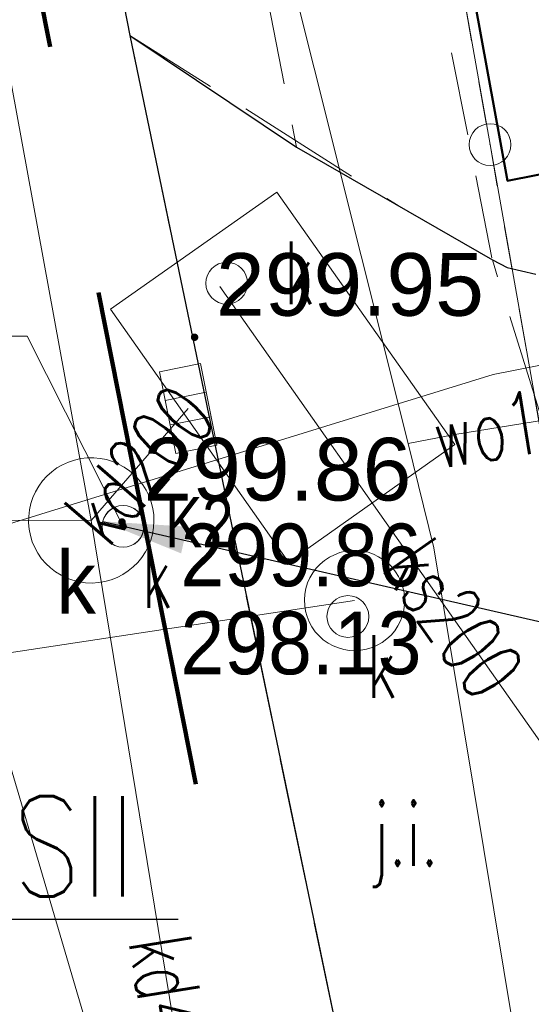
# Model space of a CAD drawing. Header units: metres. Extents: x 6567444 to 13135881, y 5574237 to 11149086.
# Tile 149 of 212: x 6567947.57 to 6567953.69, y 5574475.56 to 5574487.35. Entities that reach past the tile are written whole.
import ezdxf
from ezdxf.enums import TextEntityAlignment as Align

# ---------------------------------------------------------------- set-up
doc = ezdxf.new("R2010")
doc.units = ezdxf.units.M
doc.set_wipeout_variables(frame=1)
for name, pattern in [('_MDCP$0$2.0_1.0', [3, 2, -1]), ('_MDCP$0$L_0_03', [1, 0.5, -0.5]), ('_MDCP$0$L_0_04', [1.5, 1, -0.5]), ('_MDCP$1$L_0_06', [2, 1.5, -0.5]), ('GE.I.6640.1.468.2024_MDCP_dodatkowe pomiary_12.03.2026$0$2.0_1.0', [3, 2, -1]), ('GE.I.6640.1.468.2024_MDCP_dodatkowe pomiary_12.03.2026$0$L_0_03', [1, 0.5, -0.5]), ('GE.I.6640.1.468.2024_MDCP_dodatkowe pomiary_12.03.2026$0$L_0_04', [1.5, 1, -0.5]), ('GE.I.6640.1.468.2024_MDCP_dodatkowe pomiary_12.03.2026$0$L_0_06', [2, 1.5, -0.5])]:
    doc.linetypes.add(name, pattern=pattern)
for name, color, linetype, lineweight in [('_MDCP$0$EGB_DzialkaEwidencyjna', 7, 'Continuous', 18), ('_MDCP$0$EGB_Klasouzytek', 92, 'Continuous', 18), ('_MDCP$0$EGB_KonturUzytkuGruntowego', 92, 'Continuous', 18), ('_MDCP$0$EGB_PunktGraniczny', 7, 'Continuous', 18), ('_MDCP$0$GES_InneUrzadzeniaTowarzyszace', 7, 'Continuous', 18), ('_MDCP$0$GES_InneUrzadzeniaTowarzyszace_P', 7, 'Continuous', 18), ('_MDCP$0$GES_UrzadzeniaSiecKanalizacyjna', 7, 'Continuous', 18), ('_MDCP$0$GES_UrzadzeniaSiecKanalizacyjna_P', 7, 'Continuous', 18), ('_MDCP$0$MP_LINIE_REGULAC', 135, 'Continuous', 40), ('_MDCP$0$OT_Komunikacja', 7, 'Continuous', 18), ('_MDCP$0$OTRS', 7, 'Continuous', 13), ('_MDCP$0$OTRS_O', 7, 'Continuous', 20), ('_MDCP$0$Z_ZAKRES', 214, 'Continuous', 90), ('_MDCP$1$GES_PrzewodKanalizacyjny', 36, 'Continuous', 18), ('_MDCP$1$GES_PrzewodWodociagowy', 5, 'Continuous', 18), ('_TT_KAN_D_Opis_PKT_II', 7, 'Continuous', 30), ('_TT_KAN_S_Opis_PKT_Siec_II', 7, 'Continuous', 30), ('GE.I.6640.1.468.2024_MDCP_dodatkowe pomiary_12.03.2026$0$EGB_DzialkaEwidencyjna', 7, 'Continuous', 18), ('GE.I.6640.1.468.2024_MDCP_dodatkowe pomiary_12.03.2026$0$EGB_Klasouzytek', 92, 'Continuous', 18), ('GE.I.6640.1.468.2024_MDCP_dodatkowe pomiary_12.03.2026$0$EGB_KonturUzytkuGruntowego', 92, 'Continuous', 18), ('GE.I.6640.1.468.2024_MDCP_dodatkowe pomiary_12.03.2026$0$EGB_PunktGraniczny', 7, 'Continuous', 18), ('GE.I.6640.1.468.2024_MDCP_dodatkowe pomiary_12.03.2026$0$GES_InneUrzadzeniaTowarzyszace', 7, 'Continuous', 18), ('GE.I.6640.1.468.2024_MDCP_dodatkowe pomiary_12.03.2026$0$GES_InneUrzadzeniaTowarzyszace_P', 7, 'Continuous', 18), ('GE.I.6640.1.468.2024_MDCP_dodatkowe pomiary_12.03.2026$0$GES_PrzewodKanalizacyjny', 36, 'Continuous', 18), ('GE.I.6640.1.468.2024_MDCP_dodatkowe pomiary_12.03.2026$0$GES_PrzewodWodociagowy', 5, 'Continuous', 18), ('GE.I.6640.1.468.2024_MDCP_dodatkowe pomiary_12.03.2026$0$GES_UrzadzeniaSiecKanalizacyjna', 7, 'Continuous', 18), ('GE.I.6640.1.468.2024_MDCP_dodatkowe pomiary_12.03.2026$0$GES_UrzadzeniaSiecKanalizacyjna_P', 7, 'Continuous', 18), ('GE.I.6640.1.468.2024_MDCP_dodatkowe pomiary_12.03.2026$0$MP_LINIE_REGULAC', 135, 'Continuous', 40), ('GE.I.6640.1.468.2024_MDCP_dodatkowe pomiary_12.03.2026$0$OT_Komunikacja', 7, 'Continuous', 18), ('GE.I.6640.1.468.2024_MDCP_dodatkowe pomiary_12.03.2026$0$OTRS', 7, 'Continuous', 13), ('GE.I.6640.1.468.2024_MDCP_dodatkowe pomiary_12.03.2026$0$OTRS_O', 7, 'Continuous', 20), ('GE.I.6640.1.468.2024_MDCP_dodatkowe pomiary_12.03.2026$0$Z_ZAKRES', 214, 'Continuous', 90)]:
    doc.layers.add(name, color=color, linetype=linetype, lineweight=lineweight)
doc.layers.add('GE.I.6640.1.468.2024_MDCP_dodatkowe pomiary_12.03.2026$0$PPUZO', color=230, linetype='Continuous', lineweight=13, plot=False)
doc.layers.add('GE.I.6640.1.468.2024_MDCP_dodatkowe pomiary_12.03.2026$0$PPUZP', color=230, linetype='Continuous', lineweight=13, plot=False)
for name, color, linetype, lineweight, true_color in [('GE.I.6640.1.468.2024_MDCP_dodatkowe pomiary_12.03.2026$0$SUK', 7, 'Continuous', 20, 0x803300), ('GE.I.6640.1.468.2024_MDCP_dodatkowe pomiary_12.03.2026$0$SUK_O', 7, 'Continuous', 20, 0x803300), ('GE.I.6640.1.468.2024_MDCP_dodatkowe pomiary_12.03.2026$0$SUPS', 7, 'Continuous', 18, 0x000000), ('GE.I.6640.1.468.2024_MDCP_dodatkowe pomiary_12.03.2026$0$SUPS_O', 7, 'Continuous', 0, 0x000000)]:
    doc.layers.add(name, color=color, linetype=linetype, lineweight=lineweight, true_color=true_color)
doc.styles.add('_MDCP$0$BDOT', font='arial.ttf', dxfattribs={"width": 0.9})
doc.styles.add('_MDCP$0$STANDARD', font='simplex.shx')
doc.styles.add('GE.I.6640.1.468.2024_MDCP_dodatkowe pomiary_12.03.2026$0$BDOT', font='arial.ttf', dxfattribs={"width": 0.9})
doc.styles.add('GE.I.6640.1.468.2024_MDCP_dodatkowe pomiary_12.03.2026$0$GESUT', font='arial.ttf', dxfattribs={"width": 0.9})
doc.styles.add('GE.I.6640.1.468.2024_MDCP_dodatkowe pomiary_12.03.2026$0$OPIS_PIK', font='arial.ttf', dxfattribs={"width": 0.8, "height": 1.2})
doc.styles.add('GE.I.6640.1.468.2024_MDCP_dodatkowe pomiary_12.03.2026$0$STANDARD', font='simplex.shx')
doc.styles.add('ROMANS', font='romans.shx', dxfattribs={"width": 0.9})
doc.styles.get("Standard").update_dxf_attribs({"font": 'arial.ttf'})
doc.linetypes.add('_MDCP$0$MPSTO', pattern='A,5,[38,msgB.shx,S=0.1,R=180,X=0,Y=0],5', length=10)
doc.linetypes.add('GE.I.6640.1.468.2024_MDCP_dodatkowe pomiary_12.03.2026$0$MPSTO', pattern='A,5,[38,msgB.shx,S=0.1,R=180,X=0,Y=0],5', length=10)
doc.dimstyles.new('ISO-25', dxfattribs={"dimtxt": 2.5, "dimasz": 2.5, "dimexe": 1.25, "dimexo": 0.625, "dimtad": 1, "dimtxsty": 'Standard', "dimcen": 2.5, "dimadec": 0, "dimazin": 0, "dimtfac": 1, "dimtmove": 0, "dimatfit": 3, "dimfxl": 1, "dimarcsym": 0})

# ---------------------------------------------------------------- blocks, each defined once
blk = doc.blocks.new('_MDCP$0$L_0_02_1')
at = {"color": 0}
blk.add_point((0, 0), dxfattribs=at)
blk = doc.blocks.new('_MDCP$0$L_0_02_2')
at = {"color": 0}
blk.add_point((0, 0), dxfattribs=at)
blk = doc.blocks.new('_MDCP$0$EGPG_S')
at = {"color": 0, "linetype": 'Continuous', "lineweight": 18}
blk.add_circle((0, 0), 0.5, dxfattribs=at)
blk = doc.blocks.new('_MDCP$0$other_SUPW_O')
at = {"color": 0, "linetype": 'Continuous', "lineweight": 18}
blk.add_circle((0, 0), 0.5, dxfattribs=at)
blk = doc.blocks.new('_MDCP$0$other_SUKK')
at = {"color": 0, "linetype": 'Continuous', "lineweight": 18, "flags": 128}
blk.add_lwpolyline([(1, 0.5), (1, -0.5), (-1, -0.5), (-1, 0.5), (1, 0.5)], close=True, dxfattribs=at)
for points in [[(-0.3, 0.5), (-0.3, -0.5)], [(0.3, 0.5), (0.3, -0.5)]]:
    blk.add_lwpolyline(points, dxfattribs=at)
blk = doc.blocks.new('_MDCP$0$OTRS')
at = {"layer": '_MDCP$0$OTRS', "color": 0, "lineweight": -3, "const_width": 0.09}
blk.add_lwpolyline([(-0.045, 0, 1), (0.045, 0, 1)], format="xyb", close=True, dxfattribs=at)
at = {"layer": '_MDCP$0$OTRS_O', "color": 0, "style": '_MDCP$0$BDOT'}
blk.add_attdef('RZEDNA', (0.514, 0.515), '', height=1.5, dxfattribs=at)
blk = doc.blocks.new('_MDCP')
at = {"layer": '_MDCP$0$EGB_DzialkaEwidencyjna', "linetype": 'CONTINUOUS', "lineweight": 18}
for p, q in [((6567870.09, 5574563.29), (6567937.22, 5574576.21)), ((6567937.22, 5574576.21), (6567953.2, 5574485.85)), ((6567921.55, 5574569.11), (6567849.51, 5574552.26)), ((6567946.41, 5574443.1), (6567921.55, 5574569.11)), ((6567848.19, 5574557.83), (6567870.09, 5574563.29)), ((6567849.51, 5574552.26), (6567848.19, 5574557.83)), ((6567953.2, 5574485.85), (6567954.34, 5574479.4)), ((6567954.34, 5574479.4), (6567964.63, 5574421.22)), ((6567945.87, 5574426.93), (6567946.41, 5574443.1)), ((6567941.78, 5574411.28), (6567945.87, 5574426.93)), ((6567964.63, 5574421.22), (6567961.98, 5574385.01)), ((6567926.87, 5574389.48), (6567941.78, 5574411.28)), ((6567903.73, 5574376.76), (6567926.87, 5574389.48)), ((6567961.98, 5574385.01), (6567940.38, 5574379.35)), ((6567940.38, 5574379.35), (6567927.03, 5574350.99)), ((6567864.17, 5574367.81), (6567903.73, 5574376.76)), ((6567869.98, 5574345.11), (6567864.17, 5574367.81)), ((6567921.32, 5574359.06), (6567869.98, 5574345.11)), ((6567923.464, 5574348.631), (6567921.32, 5574359.06)), ((6567927.03, 5574350.99), (6567923.464, 5574348.631))]:
    blk.add_line(p, q, dxfattribs=at)
at = {"layer": '_MDCP$0$EGB_Klasouzytek', "lineweight": 18}
blk.add_lwpolyline([(6567937.22, 5574576.21), (6567953.2, 5574485.85), (6567954.34, 5574479.4), (6567964.63, 5574421.22), (6567961.98, 5574385.01), (6567940.38, 5574379.35), (6567928.595, 5574354.314)], dxfattribs=at)
at = {"layer": '_MDCP$0$EGB_KonturUzytkuGruntowego', "linetype": '_MDCP$0$L_0_03', "lineweight": 18}
for points in [[(6567922.989, 5574350.942), (6567921.32, 5574359.06), (6567869.98, 5574345.11), (6567864.17, 5574367.81), (6567903.73, 5574376.76), (6567926.87, 5574389.48), (6567941.78, 5574411.28), (6567945.87, 5574426.93), (6567946.41, 5574443.1), (6567921.55, 5574569.11), (6567849.51, 5574552.26), (6567848.19, 5574557.83), (6567870.09, 5574563.29), (6567937.22, 5574576.21), (6567953.2, 5574485.85)], [(6567953.2, 5574485.85), (6567954.34, 5574479.4), (6567964.63, 5574421.22), (6567961.98, 5574385.01), (6567940.38, 5574379.35), (6567928.595, 5574354.314)]]:
    blk.add_lwpolyline(points, dxfattribs=at)
at = {"layer": '_MDCP$0$EGB_PunktGraniczny'}
blk.add_point((6567953.2, 5574485.85), dxfattribs=at)
at = {"layer": '_MDCP$0$GES_InneUrzadzeniaTowarzyszace', "color": 36, "linetype": 'Continuous', "lineweight": 18, "flags": 128}
for points in [[(6567948.362, 5574480.603), (6567948.286, 5574480.614), (6567948.211, 5574480.633), (6567948.138, 5574480.659), (6567948.069, 5574480.693), (6567948.003, 5574480.734), (6567947.942, 5574480.781), (6567947.886, 5574480.834), (6567947.836, 5574480.892), (6567947.792, 5574480.956), (6567947.755, 5574481.024), (6567947.725, 5574481.095), (6567947.702, 5574481.169), (6567947.688, 5574481.244), (6567947.681, 5574481.321), (6567947.682, 5574481.399), (6567947.691, 5574481.475), (6567947.707, 5574481.551), (6567947.732, 5574481.624), (6567947.764, 5574481.694), (6567947.802, 5574481.761), (6567947.848, 5574481.823), (6567947.9, 5574481.881), (6567947.957, 5574481.932), (6567948.019, 5574481.978), (6567948.086, 5574482.017), (6567948.156, 5574482.049), (6567948.23, 5574482.073), (6567948.305, 5574482.09), (6567948.382, 5574482.099), (6567948.459, 5574482.1), (6567948.536, 5574482.093), (6567948.612, 5574482.078), (6567948.686, 5574482.055), (6567948.757, 5574482.025), (6567948.824, 5574481.988), (6567948.888, 5574481.944), (6567948.947, 5574481.894), (6567949, 5574481.838), (6567949.047, 5574481.777), (6567949.087, 5574481.711), (6567949.121, 5574481.642), (6567949.147, 5574481.569), (6567949.166, 5574481.494), (6567949.177, 5574481.418), (6567949.18, 5574481.341), (6567949.175, 5574481.264), (6567949.162, 5574481.187), (6567949.141, 5574481.113), (6567949.113, 5574481.041), (6567949.078, 5574480.972), (6567949.036, 5574480.908), (6567948.987, 5574480.848), (6567948.932, 5574480.793), (6567948.872, 5574480.745), (6567948.808, 5574480.702), (6567948.739, 5574480.667), (6567948.667, 5574480.639), (6567948.593, 5574480.618), (6567948.517, 5574480.605), (6567948.44, 5574480.6)], [(6567951.519, 5574479.793), (6567951.452, 5574479.804), (6567951.386, 5574479.823), (6567951.322, 5574479.849), (6567951.262, 5574479.881), (6567951.206, 5574479.921), (6567951.155, 5574479.967), (6567951.11, 5574480.018), (6567951.07, 5574480.074), (6567951.037, 5574480.134), (6567951.012, 5574480.198), (6567950.994, 5574480.264), (6567950.983, 5574480.331), (6567950.98, 5574480.4), (6567950.985, 5574480.468), (6567950.998, 5574480.535), (6567951.018, 5574480.601), (6567951.046, 5574480.663), (6567951.08, 5574480.723), (6567951.122, 5574480.777), (6567951.169, 5574480.827), (6567951.221, 5574480.871), (6567951.278, 5574480.909), (6567951.339, 5574480.94), (6567951.404, 5574480.964), (6567951.47, 5574480.98), (6567951.538, 5574480.989), (6567951.607, 5574480.99), (6567951.675, 5574480.983), (6567951.742, 5574480.968), (6567951.806, 5574480.946), (6567951.868, 5574480.916), (6567951.926, 5574480.88), (6567951.98, 5574480.837), (6567952.028, 5574480.789), (6567952.071, 5574480.735), (6567952.107, 5574480.677), (6567952.136, 5574480.615), (6567952.158, 5574480.55), (6567952.173, 5574480.483), (6567952.179, 5574480.415), (6567952.178, 5574480.347), (6567952.17, 5574480.279), (6567952.153, 5574480.212), (6567952.129, 5574480.148), (6567952.098, 5574480.087), (6567952.06, 5574480.03), (6567952.016, 5574479.978), (6567951.966, 5574479.931), (6567951.911, 5574479.89), (6567951.852, 5574479.855), (6567951.789, 5574479.828), (6567951.723, 5574479.808), (6567951.656, 5574479.795), (6567951.588, 5574479.79)]]:
    blk.add_lwpolyline(points, close=True, dxfattribs=at)
at = {"layer": '_MDCP$0$GES_UrzadzeniaSiecKanalizacyjna', "color": 36, "linetype": 'Continuous', "lineweight": 18, "flags": 128}
blk.add_lwpolyline([(6567950.65, 5574485.28), (6567952.78, 5574482.26), (6567950.79, 5574480.85), (6567948.66, 5574483.88)], close=True, dxfattribs=at)
at = {"layer": '_MDCP$0$MP_LINIE_REGULAC', "linetype": '_MDCP$0$MPSTO', "flags": 128}
blk.add_lwpolyline([(6567944.102, 5574577.555), (6567936.85, 5574576.14), (6567953.408, 5574485.415), (6567960.526, 5574486.824)], dxfattribs=at)
at = {"layer": '_MDCP$0$MP_LINIE_REGULAC', "linetype": 'Continuous'}
blk.add_lwpolyline([(6567960.526, 5574486.824), (6567953.408, 5574485.415), (6567936.85, 5574576.14)], dxfattribs=at)
at = {"layer": '_MDCP$0$OT_Komunikacja', "color": 7, "linetype": 'Continuous', "lineweight": 25, "flags": 128}
for points in [[(6567936.068, 5574579.252), (6567935.057, 5574577.956), (6567934.068, 5574576.226), (6567933.236, 5574573.791), (6567932.764, 5574571.191), (6567932.756, 5574569.563), (6567933.063, 5574567.551), (6567933.71, 5574564.114), (6567934.815, 5574558.216), (6567936.358, 5574550.643), (6567938.407, 5574540.21), (6567942.057, 5574521.84), (6567943.316, 5574515.523), (6567944.512, 5574509.474), (6567945.446, 5574504.726), (6567945.949, 5574502.072), (6567947.25, 5574495.506), (6567948.058, 5574491.426), (6567948.891, 5574487.158), (6567952.865, 5574468.02), (6567953.982, 5574463.046), (6567954.618, 5574460.152), (6567955.717, 5574455.051), (6567956.455, 5574450.647)], [(6567948.891, 5574487.158), (6567950.887, 5574485.819), (6567953.228, 5574484.471), (6567953.405, 5574484.378), (6567953.75, 5574484.3)]]:
    blk.add_lwpolyline(points, dxfattribs=at)
at = {"layer": '_MDCP$0$OT_Komunikacja', "color": 7, "linetype": '_MDCP$0$L_0_04', "lineweight": 18, "flags": 128}
blk.add_lwpolyline([(6567932.764, 5574571.191), (6567933.236, 5574573.791), (6567934.068, 5574576.226), (6567935.057, 5574577.956), (6567936.068, 5574579.252), (6567937.41, 5574577.176), (6567937.165, 5574576.599), (6567935.94, 5574574.207), (6567937.598, 5574565.706), (6567949.198, 5574505.377), (6567949.626, 5574503.011), (6567950.592, 5574497.882), (6567953.228, 5574484.471), (6567950.887, 5574485.819), (6567934.801, 5574567.894), (6567933.063, 5574567.551), (6567932.756, 5574569.563)], close=True, dxfattribs=at)
at = {"layer": '_MDCP$0$OT_Komunikacja', "color": 7, "linetype": '_MDCP$1$L_0_06', "lineweight": 18, "flags": 128}
blk.add_lwpolyline([(6567952.112, 5574485.114), (6567953.228, 5574484.471), (6567954.58, 5574480.11), (6567954.44, 5574479.39), (6567955.47, 5574473.02), (6567954.979, 5574472.711), (6567954.406, 5574471.956), (6567953.7, 5574470.618), (6567953.39, 5574469.755), (6567952.865, 5574468.02), (6567950.819, 5574477.872), (6567948.891, 5574487.158)], close=True, dxfattribs=at)
at = {"layer": '_MDCP$0$Z_ZAKRES', "linetype": '_MDCP$0$2.0_1.0', "lineweight": 140, "ltscale": 3}
blk.add_lwpolyline([(6567820.407, 5574555.719), (6567847.232, 5574561.997), (6567929.356, 5574581.206), (6567956.443, 5574443.911), (6567955.827, 5574425.481), (6567951.015, 5574407.07), (6567933.777, 5574381.866), (6567907.312, 5574367.318), (6567855.739, 5574355.65), (6567852.582, 5574378.747), (6567848.105, 5574411.572), (6567841.693, 5574438.994), (6567818.946, 5574517.253)], close=True, dxfattribs=at)
at = {"layer": '_MDCP$1$GES_PrzewodKanalizacyjny', "color": 36, "linetype": 'Continuous', "lineweight": 18, "flags": 128}
for points in [[(6567948.43, 5574481.35), (6567944.81, 5574501.15)], [(6567955.56, 5574476.2), (6567949.97, 5574484.15)], [(6567948.43, 5574481.35), (6567949.59, 5574482.69)], [(6567948.43, 5574481.35), (6567943.16, 5574481.36)], [(6567950.39, 5574469.39), (6567948.43, 5574481.35)], [(6567941.55, 5574478.87), (6567951.58, 5574480.39)]]:
    blk.add_lwpolyline(points, dxfattribs=at)
at = {"layer": '_MDCP$1$GES_PrzewodKanalizacyjny', "color": 36, "linetype": 'Continuous', "lineweight": 18}
blk.add_lwpolyline([(6567905.614, 5574471.424), (6567906.868, 5574471.745), (6567908.127, 5574472.016), (6567908.166, 5574472.009), (6567917.636, 5574473.284), (6567943.225, 5574480.006), (6567953.238, 5574483.096), (6567960.926, 5574484.615)], dxfattribs=at)
at = {"layer": '_MDCP$1$GES_PrzewodWodociagowy', "color": 5, "linetype": 'Continuous', "lineweight": 18, "flags": 128}
for points in [[(6567864.76, 5574364.5), (6567865.26, 5574364.62), (6567879.87, 5574368.83), (6567891.58, 5574371.22), (6567903.6, 5574374.16), (6567920.8, 5574381.71), (6567923.69, 5574383.53), (6567926.2, 5574385.12), (6567936.27, 5574396.34), (6567944.17, 5574409.92), (6567946.48, 5574417.99), (6567947.71, 5574422.27), (6567948.92, 5574431.23), (6567949.41, 5574434.92), (6567949.29, 5574441.41), (6567946.5, 5574458.89), (6567955.88, 5574460.77), (6567952.53, 5574481.02), (6567952.22, 5574482.27), (6567948.28, 5574498.02), (6567947.93, 5574497.92), (6567937.17, 5574495.79)], [(6567864.76, 5574364.5), (6567865.26, 5574364.62), (6567879.87, 5574368.83), (6567891.58, 5574371.22), (6567903.6, 5574374.16), (6567920.8, 5574381.71), (6567923.69, 5574383.53), (6567926.2, 5574385.12), (6567936.27, 5574396.34), (6567944.17, 5574409.92), (6567946.48, 5574417.99), (6567947.71, 5574422.27), (6567948.92, 5574431.23), (6567949.41, 5574434.92), (6567949.29, 5574441.41), (6567946.5, 5574458.89), (6567955.88, 5574460.77), (6567952.53, 5574481.02), (6567952.22, 5574482.27), (6567948.28, 5574498.02), (6567947.93, 5574497.92), (6567937.17, 5574495.79)], [(6567954.95, 5574482.73), (6567952.78, 5574482.38), (6567952.22, 5574482.27)], [(6567955.583, 5574472.856), (6567950.385, 5574471.835), (6567948.387, 5574475.257), (6567946.454, 5574481.819)]]:
    blk.add_lwpolyline(points, dxfattribs=at)
at = {"layer": '_MDCP$0$EGB_DzialkaEwidencyjna', "linetype": 'Continuous', "xscale": 0.5, "yscale": 0.5, "zscale": 0.5}
for name, rotation in [('_MDCP$0$L_0_02_1', 280.02), ('_MDCP$0$L_0_02_2', 100.03)]:
    blk.add_blockref(name, (6567953.2, 5574485.85), dxfattribs=dict(at, rotation=rotation))
at = {"layer": '_MDCP$0$EGB_PunktGraniczny', "linetype": 'Continuous', "xscale": 0.5, "yscale": 0.5, "zscale": 0.5}
blk.add_blockref('_MDCP$0$EGPG_S', (6567953.2, 5574485.85), dxfattribs=at)
at = {"layer": '_MDCP$0$GES_InneUrzadzeniaTowarzyszace_P', "linetype": 'Continuous', "xscale": 0.5, "yscale": 0.5, "zscale": 0.5}
for p in [(6567950.05, 5574484.19), (6567948.81, 5574481.28), (6567951.5, 5574480.2)]:
    blk.add_blockref('_MDCP$0$other_SUPW_O', p, dxfattribs=at)
at = {"layer": '_MDCP$0$GES_UrzadzeniaSiecKanalizacyjna_P', "color": 36, "linetype": 'Continuous', "xscale": 0.5, "yscale": 0.5, "zscale": 0.5, "rotation": 281.3800816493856}
blk.add_blockref('_MDCP$0$other_SUKK', (6567949.59, 5574482.69), dxfattribs=at)
at = {"layer": '_MDCP$0$OTRS', "xscale": 0.5, "yscale": 0.5, "zscale": 0.5}
for p, values in [((6567949.666, 5574483.543, 299.946), {'RZEDNA': '299.95'}), ((6567948.798, 5574481.331, 299.861), {'RZEDNA': '299.86'})]:
    blk.add_blockref('_MDCP$0$OTRS', p, dxfattribs=at).add_auto_attribs(values)
at = {"layer": '_MDCP$0$GES_InneUrzadzeniaTowarzyszace_P', "color": 7, "lineweight": 15, "style": '_MDCP$0$STANDARD', "width": 0.66}
for p in [(6567949.035, 5574481.055), (6567951.725, 5574479.975)]:
    blk.add_text('k', height=0.75, dxfattribs=at).set_placement(p, align=Align.TOP_LEFT)
at = {"layer": '_MDCP$0$GES_UrzadzeniaSiecKanalizacyjna', "color": 36, "lineweight": 15, "style": '_MDCP$0$STANDARD', "width": 0.66}
blk.add_text('k', height=0.75, rotation=-360, dxfattribs=at).set_placement((6567950.915, 5574484.315), align=Align.MIDDLE_CENTER)
at = {"layer": '_MDCP$0$OT_Komunikacja', "color": 7, "lineweight": 15, "style": '_MDCP$0$STANDARD', "width": 0.66}
blk.add_text('j.i.', height=0.75, dxfattribs=at).set_placement((6567952.18, 5574477.589), align=Align.MIDDLE_CENTER)
at = {"layer": '_MDCP$1$GES_PrzewodKanalizacyjny', "color": 36, "lineweight": 15, "style": '_MDCP$0$STANDARD', "width": 0.66}
for s, rotation, p in [('kd200', -310.9, (6567949.01, 5574482.02)), ('ks200', -54.9, (6567952.765, 5574480.175)), ('kd400', -80.7, (6567949.41, 5574475.37))]:
    blk.add_text(s, height=0.75, rotation=rotation, dxfattribs=at).set_placement(p, align=Align.MIDDLE_CENTER)
at = {"layer": '_MDCP$1$GES_PrzewodWodociagowy', "color": 5, "lineweight": 15, "style": '_MDCP$0$STANDARD', "width": 0.66}
blk.add_text('wo160', height=0.75, rotation=-350.8, dxfattribs=at).set_placement((6567953.583, 5574482.51), align=Align.MIDDLE_CENTER)
blk = doc.blocks.new('GE.I.6640.1.468.2024_MDCP_dodatkowe pomiary_12.03.2026$0$L_0_02_1')
at = {"color": 0}
blk.add_point((0, 0), dxfattribs=at)
blk = doc.blocks.new('GE.I.6640.1.468.2024_MDCP_dodatkowe pomiary_12.03.2026$0$L_0_02_2')
at = {"color": 0}
blk.add_point((0, 0), dxfattribs=at)
blk = doc.blocks.new('GE.I.6640.1.468.2024_MDCP_dodatkowe pomiary_12.03.2026$0$EGPG_S')
at = {"color": 0, "linetype": 'Continuous', "lineweight": 18}
blk.add_circle((0, 0), 0.5, dxfattribs=at)
blk = doc.blocks.new('GE.I.6640.1.468.2024_MDCP_dodatkowe pomiary_12.03.2026$0$other_SUPW_O')
at = {"color": 0, "linetype": 'Continuous', "lineweight": 18}
blk.add_circle((0, 0), 0.5, dxfattribs=at)
blk = doc.blocks.new('GE.I.6640.1.468.2024_MDCP_dodatkowe pomiary_12.03.2026$0$other_SUKK')
at = {"color": 0, "linetype": 'Continuous', "lineweight": 18, "flags": 128}
blk.add_lwpolyline([(1, 0.5), (1, -0.5), (-1, -0.5), (-1, 0.5), (1, 0.5)], close=True, dxfattribs=at)
for points in [[(-0.3, 0.5), (-0.3, -0.5)], [(0.3, 0.5), (0.3, -0.5)]]:
    blk.add_lwpolyline(points, dxfattribs=at)
blk = doc.blocks.new('GE.I.6640.1.468.2024_MDCP_dodatkowe pomiary_12.03.2026$0$OTRS')
at = {"layer": 'GE.I.6640.1.468.2024_MDCP_dodatkowe pomiary_12.03.2026$0$OTRS', "color": 0, "lineweight": -3, "const_width": 0.09}
blk.add_lwpolyline([(-0.045, 0, 1), (0.045, 0, 1)], format="xyb", close=True, dxfattribs=at)
at = {"layer": 'GE.I.6640.1.468.2024_MDCP_dodatkowe pomiary_12.03.2026$0$OTRS_O', "color": 0, "style": 'GE.I.6640.1.468.2024_MDCP_dodatkowe pomiary_12.03.2026$0$BDOT'}
blk.add_attdef('RZEDNA', (0.514, 0.515), '', height=1.5, dxfattribs=at)
blk = doc.blocks.new('GE.I.6640.1.468.2024_MDCP_dodatkowe pomiary_12.03.2026$0$PIK_UZ')
at = {"layer": 'GE.I.6640.1.468.2024_MDCP_dodatkowe pomiary_12.03.2026$0$PPUZP'}
blk.add_point((0, 0), dxfattribs=at)
at = {"layer": 'GE.I.6640.1.468.2024_MDCP_dodatkowe pomiary_12.03.2026$0$PPUZO', "color": 0, "style": 'GE.I.6640.1.468.2024_MDCP_dodatkowe pomiary_12.03.2026$0$OPIS_PIK', "width": 0.8}
blk.add_attdef('NR_PKT', (1, -0.5), '', height=1.2, dxfattribs=at)
at = {"layer": 'GE.I.6640.1.468.2024_MDCP_dodatkowe pomiary_12.03.2026$0$PPUZO', "style": 'GE.I.6640.1.468.2024_MDCP_dodatkowe pomiary_12.03.2026$0$STANDARD', "oblique": 15, "width": 0.8, "flags": 1}
blk.add_attdef('KOD', (1, -1.3), '', height=0.5, dxfattribs=at)
blk = doc.blocks.new('GE.I.6640.1.468.2024_MDCP_dodatkowe pomiary_12.03.2026$0$SUKS')
at = {"layer": 'GE.I.6640.1.468.2024_MDCP_dodatkowe pomiary_12.03.2026$0$SUK', "color": 0, "lineweight": 18}
blk.add_circle((0, 0), 0.5, dxfattribs=at)
blk = doc.blocks.new('GE.I.6640.1.468.2024_MDCP_dodatkowe pomiary_12.03.2026$0$SUPS_a')
at = {"layer": 'GE.I.6640.1.468.2024_MDCP_dodatkowe pomiary_12.03.2026$0$SUPS', "color": 0, "const_width": 0.09, "flags": 128}
blk.add_lwpolyline([(-0.045, 0, 1), (0.045, 0, 1)], format="xyb", close=True, dxfattribs=at)
at = {"layer": 'GE.I.6640.1.468.2024_MDCP_dodatkowe pomiary_12.03.2026$0$SUPS_O', "color": 0, "style": 'GE.I.6640.1.468.2024_MDCP_dodatkowe pomiary_12.03.2026$0$GESUT', "width": 0.9}
blk.add_attdef('RZG', text='', height=1.5, dxfattribs=at).set_placement((1.372, -0.684), align=Align.MIDDLE_LEFT)
blk.add_attdef('RZD', text='', height=1.5, dxfattribs=at).set_placement((1.371, -2.042), align=Align.TOP_LEFT)
blk = doc.blocks.new('GE.I.6640.1.468.2024_MDCP_dodatkowe pomiary_12.03.2026')
at = {"layer": 'GE.I.6640.1.468.2024_MDCP_dodatkowe pomiary_12.03.2026$0$EGB_DzialkaEwidencyjna', "linetype": 'CONTINUOUS', "lineweight": 18}
for p, q in [((6567870.09, 5574563.29), (6567937.22, 5574576.21)), ((6567937.22, 5574576.21), (6567953.2, 5574485.85)), ((6567921.55, 5574569.11), (6567849.51, 5574552.26)), ((6567946.41, 5574443.1), (6567921.55, 5574569.11)), ((6567848.19, 5574557.83), (6567870.09, 5574563.29)), ((6567849.51, 5574552.26), (6567848.19, 5574557.83)), ((6567953.2, 5574485.85), (6567954.34, 5574479.4)), ((6567954.34, 5574479.4), (6567964.63, 5574421.22)), ((6567945.87, 5574426.93), (6567946.41, 5574443.1)), ((6567941.78, 5574411.28), (6567945.87, 5574426.93)), ((6567964.63, 5574421.22), (6567961.98, 5574385.01)), ((6567926.87, 5574389.48), (6567941.78, 5574411.28)), ((6567903.73, 5574376.76), (6567926.87, 5574389.48)), ((6567961.98, 5574385.01), (6567940.38, 5574379.35)), ((6567940.38, 5574379.35), (6567927.03, 5574350.99)), ((6567864.17, 5574367.81), (6567903.73, 5574376.76)), ((6567869.98, 5574345.11), (6567864.17, 5574367.81)), ((6567921.32, 5574359.06), (6567869.98, 5574345.11)), ((6567923.464, 5574348.631), (6567921.32, 5574359.06)), ((6567927.03, 5574350.99), (6567923.464, 5574348.631))]:
    blk.add_line(p, q, dxfattribs=at)
at = {"layer": 'GE.I.6640.1.468.2024_MDCP_dodatkowe pomiary_12.03.2026$0$EGB_Klasouzytek', "lineweight": 18}
blk.add_lwpolyline([(6567937.22, 5574576.21), (6567953.2, 5574485.85), (6567954.34, 5574479.4), (6567964.63, 5574421.22), (6567961.98, 5574385.01), (6567940.38, 5574379.35), (6567928.595, 5574354.314)], dxfattribs=at)
at = {"layer": 'GE.I.6640.1.468.2024_MDCP_dodatkowe pomiary_12.03.2026$0$EGB_KonturUzytkuGruntowego', "linetype": 'GE.I.6640.1.468.2024_MDCP_dodatkowe pomiary_12.03.2026$0$L_0_03', "lineweight": 18}
for points in [[(6567922.989, 5574350.942), (6567921.32, 5574359.06), (6567869.98, 5574345.11), (6567864.17, 5574367.81), (6567903.73, 5574376.76), (6567926.87, 5574389.48), (6567941.78, 5574411.28), (6567945.87, 5574426.93), (6567946.41, 5574443.1), (6567921.55, 5574569.11), (6567849.51, 5574552.26), (6567848.19, 5574557.83), (6567870.09, 5574563.29), (6567937.22, 5574576.21), (6567953.2, 5574485.85)], [(6567953.2, 5574485.85), (6567954.34, 5574479.4), (6567964.63, 5574421.22), (6567961.98, 5574385.01), (6567940.38, 5574379.35), (6567928.595, 5574354.314)]]:
    blk.add_lwpolyline(points, dxfattribs=at)
at = {"layer": 'GE.I.6640.1.468.2024_MDCP_dodatkowe pomiary_12.03.2026$0$EGB_PunktGraniczny'}
blk.add_point((6567953.2, 5574485.85), dxfattribs=at)
at = {"layer": 'GE.I.6640.1.468.2024_MDCP_dodatkowe pomiary_12.03.2026$0$GES_InneUrzadzeniaTowarzyszace', "color": 36, "linetype": 'Continuous', "lineweight": 18, "flags": 128}
for points in [[(6567948.362, 5574480.603), (6567948.286, 5574480.614), (6567948.211, 5574480.633), (6567948.138, 5574480.659), (6567948.069, 5574480.693), (6567948.003, 5574480.734), (6567947.942, 5574480.781), (6567947.886, 5574480.834), (6567947.836, 5574480.892), (6567947.792, 5574480.956), (6567947.755, 5574481.024), (6567947.725, 5574481.095), (6567947.702, 5574481.169), (6567947.688, 5574481.244), (6567947.681, 5574481.321), (6567947.682, 5574481.399), (6567947.691, 5574481.475), (6567947.707, 5574481.551), (6567947.732, 5574481.624), (6567947.764, 5574481.694), (6567947.802, 5574481.761), (6567947.848, 5574481.823), (6567947.9, 5574481.881), (6567947.957, 5574481.932), (6567948.019, 5574481.978), (6567948.086, 5574482.017), (6567948.156, 5574482.049), (6567948.23, 5574482.073), (6567948.305, 5574482.09), (6567948.382, 5574482.099), (6567948.459, 5574482.1), (6567948.536, 5574482.093), (6567948.612, 5574482.078), (6567948.686, 5574482.055), (6567948.757, 5574482.025), (6567948.824, 5574481.988), (6567948.888, 5574481.944), (6567948.947, 5574481.894), (6567949, 5574481.838), (6567949.047, 5574481.777), (6567949.087, 5574481.711), (6567949.121, 5574481.642), (6567949.147, 5574481.569), (6567949.166, 5574481.494), (6567949.177, 5574481.418), (6567949.18, 5574481.341), (6567949.175, 5574481.264), (6567949.162, 5574481.187), (6567949.141, 5574481.113), (6567949.113, 5574481.041), (6567949.078, 5574480.972), (6567949.036, 5574480.908), (6567948.987, 5574480.848), (6567948.932, 5574480.793), (6567948.872, 5574480.745), (6567948.808, 5574480.702), (6567948.739, 5574480.667), (6567948.667, 5574480.639), (6567948.593, 5574480.618), (6567948.517, 5574480.605), (6567948.44, 5574480.6)], [(6567951.519, 5574479.793), (6567951.452, 5574479.804), (6567951.386, 5574479.823), (6567951.322, 5574479.849), (6567951.262, 5574479.881), (6567951.206, 5574479.921), (6567951.155, 5574479.967), (6567951.11, 5574480.018), (6567951.07, 5574480.074), (6567951.037, 5574480.134), (6567951.012, 5574480.198), (6567950.994, 5574480.264), (6567950.983, 5574480.331), (6567950.98, 5574480.4), (6567950.985, 5574480.468), (6567950.998, 5574480.535), (6567951.018, 5574480.601), (6567951.046, 5574480.663), (6567951.08, 5574480.723), (6567951.122, 5574480.777), (6567951.169, 5574480.827), (6567951.221, 5574480.871), (6567951.278, 5574480.909), (6567951.339, 5574480.94), (6567951.404, 5574480.964), (6567951.47, 5574480.98), (6567951.538, 5574480.989), (6567951.607, 5574480.99), (6567951.675, 5574480.983), (6567951.742, 5574480.968), (6567951.806, 5574480.946), (6567951.868, 5574480.916), (6567951.926, 5574480.88), (6567951.98, 5574480.837), (6567952.028, 5574480.789), (6567952.071, 5574480.735), (6567952.107, 5574480.677), (6567952.136, 5574480.615), (6567952.158, 5574480.55), (6567952.173, 5574480.483), (6567952.179, 5574480.415), (6567952.178, 5574480.347), (6567952.17, 5574480.279), (6567952.153, 5574480.212), (6567952.129, 5574480.148), (6567952.098, 5574480.087), (6567952.06, 5574480.03), (6567952.016, 5574479.978), (6567951.966, 5574479.931), (6567951.911, 5574479.89), (6567951.852, 5574479.855), (6567951.789, 5574479.828), (6567951.723, 5574479.808), (6567951.656, 5574479.795), (6567951.588, 5574479.79)]]:
    blk.add_lwpolyline(points, close=True, dxfattribs=at)
at = {"layer": 'GE.I.6640.1.468.2024_MDCP_dodatkowe pomiary_12.03.2026$0$GES_PrzewodKanalizacyjny', "color": 36, "linetype": 'Continuous', "lineweight": 18, "flags": 128}
for points in [[(6567948.43, 5574481.35), (6567944.81, 5574501.15)], [(6567955.56, 5574476.2), (6567949.97, 5574484.15)], [(6567948.43, 5574481.35), (6567949.59, 5574482.69)], [(6567948.43, 5574481.35), (6567943.16, 5574481.36)], [(6567950.39, 5574469.39), (6567948.43, 5574481.35)], [(6567941.55, 5574478.87), (6567951.58, 5574480.39)]]:
    blk.add_lwpolyline(points, dxfattribs=at)
at = {"layer": 'GE.I.6640.1.468.2024_MDCP_dodatkowe pomiary_12.03.2026$0$GES_PrzewodKanalizacyjny', "color": 36, "linetype": 'Continuous', "lineweight": 18}
blk.add_lwpolyline([(6567905.614, 5574471.424), (6567906.868, 5574471.745), (6567908.127, 5574472.016), (6567908.166, 5574472.009), (6567917.636, 5574473.284), (6567943.225, 5574480.006), (6567953.238, 5574483.096), (6567960.926, 5574484.615)], dxfattribs=at)
at = {"layer": 'GE.I.6640.1.468.2024_MDCP_dodatkowe pomiary_12.03.2026$0$GES_PrzewodWodociagowy', "color": 5, "linetype": 'Continuous', "lineweight": 18, "flags": 128}
for points in [[(6567864.76, 5574364.5), (6567865.26, 5574364.62), (6567879.87, 5574368.83), (6567891.58, 5574371.22), (6567903.6, 5574374.16), (6567920.8, 5574381.71), (6567923.69, 5574383.53), (6567926.2, 5574385.12), (6567936.27, 5574396.34), (6567944.17, 5574409.92), (6567946.48, 5574417.99), (6567947.71, 5574422.27), (6567948.92, 5574431.23), (6567949.41, 5574434.92), (6567949.29, 5574441.41), (6567946.5, 5574458.89), (6567955.88, 5574460.77), (6567952.53, 5574481.02), (6567952.22, 5574482.27), (6567948.28, 5574498.02), (6567947.93, 5574497.92), (6567937.17, 5574495.79)], [(6567864.76, 5574364.5), (6567865.26, 5574364.62), (6567879.87, 5574368.83), (6567891.58, 5574371.22), (6567903.6, 5574374.16), (6567920.8, 5574381.71), (6567923.69, 5574383.53), (6567926.2, 5574385.12), (6567936.27, 5574396.34), (6567944.17, 5574409.92), (6567946.48, 5574417.99), (6567947.71, 5574422.27), (6567948.92, 5574431.23), (6567949.41, 5574434.92), (6567949.29, 5574441.41), (6567946.5, 5574458.89), (6567955.88, 5574460.77), (6567952.53, 5574481.02), (6567952.22, 5574482.27), (6567948.28, 5574498.02), (6567947.93, 5574497.92), (6567937.17, 5574495.79)], [(6567954.95, 5574482.73), (6567952.78, 5574482.38), (6567952.22, 5574482.27)], [(6567955.583, 5574472.856), (6567950.385, 5574471.835), (6567948.387, 5574475.257), (6567946.454, 5574481.819)]]:
    blk.add_lwpolyline(points, dxfattribs=at)
at = {"layer": 'GE.I.6640.1.468.2024_MDCP_dodatkowe pomiary_12.03.2026$0$GES_UrzadzeniaSiecKanalizacyjna', "color": 36, "linetype": 'Continuous', "lineweight": 18, "flags": 128}
blk.add_lwpolyline([(6567950.65, 5574485.28), (6567952.78, 5574482.26), (6567950.79, 5574480.85), (6567948.66, 5574483.88)], close=True, dxfattribs=at)
at = {"layer": 'GE.I.6640.1.468.2024_MDCP_dodatkowe pomiary_12.03.2026$0$MP_LINIE_REGULAC', "linetype": 'GE.I.6640.1.468.2024_MDCP_dodatkowe pomiary_12.03.2026$0$MPSTO', "flags": 128}
blk.add_lwpolyline([(6567944.102, 5574577.555), (6567936.85, 5574576.14), (6567953.408, 5574485.415), (6567960.526, 5574486.824)], dxfattribs=at)
at = {"layer": 'GE.I.6640.1.468.2024_MDCP_dodatkowe pomiary_12.03.2026$0$MP_LINIE_REGULAC', "linetype": 'Continuous'}
blk.add_lwpolyline([(6567960.526, 5574486.824), (6567953.408, 5574485.415), (6567936.85, 5574576.14)], dxfattribs=at)
at = {"layer": 'GE.I.6640.1.468.2024_MDCP_dodatkowe pomiary_12.03.2026$0$OT_Komunikacja', "color": 7, "linetype": 'Continuous', "lineweight": 25, "flags": 128}
for points in [[(6567936.068, 5574579.252), (6567935.057, 5574577.956), (6567934.068, 5574576.226), (6567933.236, 5574573.791), (6567932.764, 5574571.191), (6567932.756, 5574569.563), (6567933.063, 5574567.551), (6567933.71, 5574564.114), (6567934.815, 5574558.216), (6567936.358, 5574550.643), (6567938.407, 5574540.21), (6567942.057, 5574521.84), (6567943.316, 5574515.523), (6567944.512, 5574509.474), (6567945.446, 5574504.726), (6567945.949, 5574502.072), (6567947.25, 5574495.506), (6567948.058, 5574491.426), (6567948.891, 5574487.158), (6567952.865, 5574468.02), (6567953.982, 5574463.046), (6567954.618, 5574460.152), (6567955.717, 5574455.051), (6567956.455, 5574450.647)], [(6567948.891, 5574487.158), (6567950.887, 5574485.819), (6567953.228, 5574484.471), (6567953.405, 5574484.378), (6567953.75, 5574484.3)]]:
    blk.add_lwpolyline(points, dxfattribs=at)
at = {"layer": 'GE.I.6640.1.468.2024_MDCP_dodatkowe pomiary_12.03.2026$0$OT_Komunikacja', "color": 7, "linetype": 'GE.I.6640.1.468.2024_MDCP_dodatkowe pomiary_12.03.2026$0$L_0_04', "lineweight": 18, "flags": 128}
blk.add_lwpolyline([(6567932.764, 5574571.191), (6567933.236, 5574573.791), (6567934.068, 5574576.226), (6567935.057, 5574577.956), (6567936.068, 5574579.252), (6567937.41, 5574577.176), (6567937.165, 5574576.599), (6567935.94, 5574574.207), (6567937.598, 5574565.706), (6567949.198, 5574505.377), (6567949.626, 5574503.011), (6567950.592, 5574497.882), (6567953.228, 5574484.471), (6567950.887, 5574485.819), (6567934.801, 5574567.894), (6567933.063, 5574567.551), (6567932.756, 5574569.563)], close=True, dxfattribs=at)
at = {"layer": 'GE.I.6640.1.468.2024_MDCP_dodatkowe pomiary_12.03.2026$0$OT_Komunikacja', "color": 7, "linetype": 'GE.I.6640.1.468.2024_MDCP_dodatkowe pomiary_12.03.2026$0$L_0_06', "lineweight": 18, "flags": 128}
blk.add_lwpolyline([(6567952.112, 5574485.114), (6567953.228, 5574484.471), (6567954.58, 5574480.11), (6567954.44, 5574479.39), (6567955.47, 5574473.02), (6567954.979, 5574472.711), (6567954.406, 5574471.956), (6567953.7, 5574470.618), (6567953.39, 5574469.755), (6567952.865, 5574468.02), (6567950.819, 5574477.872), (6567948.891, 5574487.158)], close=True, dxfattribs=at)
at = {"layer": 'GE.I.6640.1.468.2024_MDCP_dodatkowe pomiary_12.03.2026$0$SUPS', "color": 36, "linetype": 'Continuous', "true_color": 0x803300}
blk.add_lwpolyline([(6567948.811, 5574481.279), (6567947.663, 5574483.558), (6567944.85, 5574483.558)], dxfattribs=at)
at = {"layer": 'GE.I.6640.1.468.2024_MDCP_dodatkowe pomiary_12.03.2026$0$Z_ZAKRES', "linetype": 'GE.I.6640.1.468.2024_MDCP_dodatkowe pomiary_12.03.2026$0$2.0_1.0', "lineweight": 140, "ltscale": 3}
blk.add_lwpolyline([(6567820.407, 5574555.719), (6567847.232, 5574561.997), (6567929.356, 5574581.206), (6567956.443, 5574443.911), (6567955.827, 5574425.481), (6567951.015, 5574407.07), (6567933.777, 5574381.866), (6567907.312, 5574367.318), (6567855.739, 5574355.65), (6567852.582, 5574378.747), (6567848.105, 5574411.572), (6567841.693, 5574438.994), (6567818.946, 5574517.253)], close=True, dxfattribs=at)
at = {"layer": 'GE.I.6640.1.468.2024_MDCP_dodatkowe pomiary_12.03.2026$0$EGB_DzialkaEwidencyjna', "linetype": 'Continuous', "xscale": 0.5, "yscale": 0.5, "zscale": 0.5}
for name, rotation in [('GE.I.6640.1.468.2024_MDCP_dodatkowe pomiary_12.03.2026$0$L_0_02_1', 280.02), ('GE.I.6640.1.468.2024_MDCP_dodatkowe pomiary_12.03.2026$0$L_0_02_2', 100.03)]:
    blk.add_blockref(name, (6567953.2, 5574485.85), dxfattribs=dict(at, rotation=rotation))
at = {"layer": 'GE.I.6640.1.468.2024_MDCP_dodatkowe pomiary_12.03.2026$0$EGB_PunktGraniczny', "linetype": 'Continuous', "xscale": 0.5, "yscale": 0.5, "zscale": 0.5}
blk.add_blockref('GE.I.6640.1.468.2024_MDCP_dodatkowe pomiary_12.03.2026$0$EGPG_S', (6567953.2, 5574485.85), dxfattribs=at)
at = {"layer": 'GE.I.6640.1.468.2024_MDCP_dodatkowe pomiary_12.03.2026$0$GES_InneUrzadzeniaTowarzyszace_P', "linetype": 'Continuous', "xscale": 0.5, "yscale": 0.5, "zscale": 0.5}
for p in [(6567950.05, 5574484.19), (6567948.81, 5574481.28), (6567951.5, 5574480.2)]:
    blk.add_blockref('GE.I.6640.1.468.2024_MDCP_dodatkowe pomiary_12.03.2026$0$other_SUPW_O', p, dxfattribs=at)
at = {"layer": 'GE.I.6640.1.468.2024_MDCP_dodatkowe pomiary_12.03.2026$0$GES_UrzadzeniaSiecKanalizacyjna_P', "color": 36, "linetype": 'Continuous', "xscale": 0.5, "yscale": 0.5, "zscale": 0.5, "rotation": 281.3800816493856}
blk.add_blockref('GE.I.6640.1.468.2024_MDCP_dodatkowe pomiary_12.03.2026$0$other_SUKK', (6567949.59, 5574482.69), dxfattribs=at)
at = {"layer": 'GE.I.6640.1.468.2024_MDCP_dodatkowe pomiary_12.03.2026$0$OTRS', "xscale": 0.5, "yscale": 0.5, "zscale": 0.5}
for p, values in [((6567949.666, 5574483.543, 299.946), {'RZEDNA': '299.95'}), ((6567948.798, 5574481.331, 299.861), {'RZEDNA': '299.86'})]:
    blk.add_blockref('GE.I.6640.1.468.2024_MDCP_dodatkowe pomiary_12.03.2026$0$OTRS', p, dxfattribs=at).add_auto_attribs(values)
at = {"layer": 'GE.I.6640.1.468.2024_MDCP_dodatkowe pomiary_12.03.2026$0$PPUZP', "xscale": 0.5, "yscale": 0.5, "zscale": 0.5}
blk.add_blockref('GE.I.6640.1.468.2024_MDCP_dodatkowe pomiary_12.03.2026$0$PIK_UZ', (6567948.811, 5574481.279, 299.862), dxfattribs=at).add_auto_attribs({'NR_PKT': 'K2'})
at = {"layer": 'GE.I.6640.1.468.2024_MDCP_dodatkowe pomiary_12.03.2026$0$SUPS', "color": 36, "true_color": 0x803300, "xscale": 0.5, "yscale": 0.5, "zscale": 0.5}
blk.add_blockref('GE.I.6640.1.468.2024_MDCP_dodatkowe pomiary_12.03.2026$0$SUPS_a', (6567948.811, 5574481.279, 299.86), dxfattribs=at).add_auto_attribs({'RZG': '299.86', 'RZD': '298.13'})
at = {"layer": 'GE.I.6640.1.468.2024_MDCP_dodatkowe pomiary_12.03.2026$0$GES_InneUrzadzeniaTowarzyszace_P', "color": 7, "lineweight": 15, "style": 'GE.I.6640.1.468.2024_MDCP_dodatkowe pomiary_12.03.2026$0$STANDARD', "width": 0.66}
for p in [(6567949.035, 5574481.055), (6567951.725, 5574479.975)]:
    blk.add_text('k', height=0.75, dxfattribs=at).set_placement(p, align=Align.TOP_LEFT)
at = {"layer": 'GE.I.6640.1.468.2024_MDCP_dodatkowe pomiary_12.03.2026$0$GES_PrzewodKanalizacyjny', "color": 36, "lineweight": 15, "style": 'GE.I.6640.1.468.2024_MDCP_dodatkowe pomiary_12.03.2026$0$STANDARD', "width": 0.66}
for s, rotation, p in [('kd200', -310.9, (6567949.01, 5574482.02)), ('ks200', -54.9, (6567952.765, 5574480.175)), ('kd400', -80.7, (6567949.41, 5574475.37))]:
    blk.add_text(s, height=0.75, rotation=rotation, dxfattribs=at).set_placement(p, align=Align.MIDDLE_CENTER)
at = {"layer": 'GE.I.6640.1.468.2024_MDCP_dodatkowe pomiary_12.03.2026$0$GES_PrzewodWodociagowy', "color": 5, "lineweight": 15, "style": 'GE.I.6640.1.468.2024_MDCP_dodatkowe pomiary_12.03.2026$0$STANDARD', "width": 0.66}
blk.add_text('wo160', height=0.75, rotation=-350.8, dxfattribs=at).set_placement((6567953.583, 5574482.51), align=Align.MIDDLE_CENTER)
at = {"layer": 'GE.I.6640.1.468.2024_MDCP_dodatkowe pomiary_12.03.2026$0$GES_UrzadzeniaSiecKanalizacyjna', "color": 36, "lineweight": 15, "style": 'GE.I.6640.1.468.2024_MDCP_dodatkowe pomiary_12.03.2026$0$STANDARD', "width": 0.66}
blk.add_text('k', height=0.75, rotation=-360, dxfattribs=at).set_placement((6567950.915, 5574484.315), align=Align.MIDDLE_CENTER)
at = {"layer": 'GE.I.6640.1.468.2024_MDCP_dodatkowe pomiary_12.03.2026$0$OT_Komunikacja', "color": 7, "lineweight": 15, "style": 'GE.I.6640.1.468.2024_MDCP_dodatkowe pomiary_12.03.2026$0$STANDARD', "width": 0.66}
blk.add_text('j.i.', height=0.75, dxfattribs=at).set_placement((6567952.18, 5574477.589), align=Align.MIDDLE_CENTER)
at = {"layer": 'GE.I.6640.1.468.2024_MDCP_dodatkowe pomiary_12.03.2026$0$SUK_O', "color": 36, "true_color": 0x803300, "insert": (6567948.25, 5574480.608), "char_height": 0.75, "attachment_point": 5, "style": 'GE.I.6640.1.468.2024_MDCP_dodatkowe pomiary_12.03.2026$0$GESUT'}
blk.add_mtext('k', dxfattribs=at)
at = {"layer": 'GE.I.6640.1.468.2024_MDCP_dodatkowe pomiary_12.03.2026$0$SUK', "color": 36, "lineweight": 18, "true_color": 0x803300, "xscale": 0.5, "yscale": 0.5, "zscale": 0.5}
blk.add_blockref('GE.I.6640.1.468.2024_MDCP_dodatkowe pomiary_12.03.2026$0$SUKS', (6567948.811, 5574481.279, 299.862), dxfattribs=at)

msp = doc.modelspace()

# ---------------------------------------------------------------- block references
at = {"layer": 'Defpoints'}
msp.add_blockref('GE.I.6640.1.468.2024_MDCP_dodatkowe pomiary_12.03.2026', (0, 0), dxfattribs=at)

# ---------------------------------------------------------------- next in the draw order: block references
msp.add_blockref('_MDCP', (0, 0))

# ---------------------------------------------------------------- next in the draw order: texts
at = {"layer": '_TT_KAN_S_Opis_PKT_Siec_II', "insert": (6567946.787, 5574478.049), "char_height": 1.2, "attachment_point": 1, "style": 'ROMANS'}
msp.add_mtext('\\W0.8;kSII', dxfattribs=at)

# ---------------------------------------------------------------- next in the draw order: leaders
at = {"layer": '_TT_KAN_D_Opis_PKT_II', "lineweight": 25, "annotation_type": 0, "has_hookline": 1, "hookline_direction": 0, "text_width": 2.103}
msp.add_leader([(6567948.567, 5574481.339), (6567956.872, 5574479.434)], dimstyle='ISO-25', override={"dimasz": 1, "dimgap": 0.625, "dimtad": 3}, dxfattribs=at)
at = {"layer": '_TT_KAN_S_Opis_PKT_Siec_II', "lineweight": 25, "annotation_type": 0, "has_hookline": 1, "hookline_direction": 0, "text_width": 2.057}
msp.add_leader([(6567941.55, 5574478.87), (6567945.787, 5574476.575), (6567946.787, 5574476.575)], dimstyle='ISO-25', override={"dimasz": 1, "dimgap": 0.625, "dimtad": 3}, dxfattribs=at)

doc.saveas('drawing.dxf')
